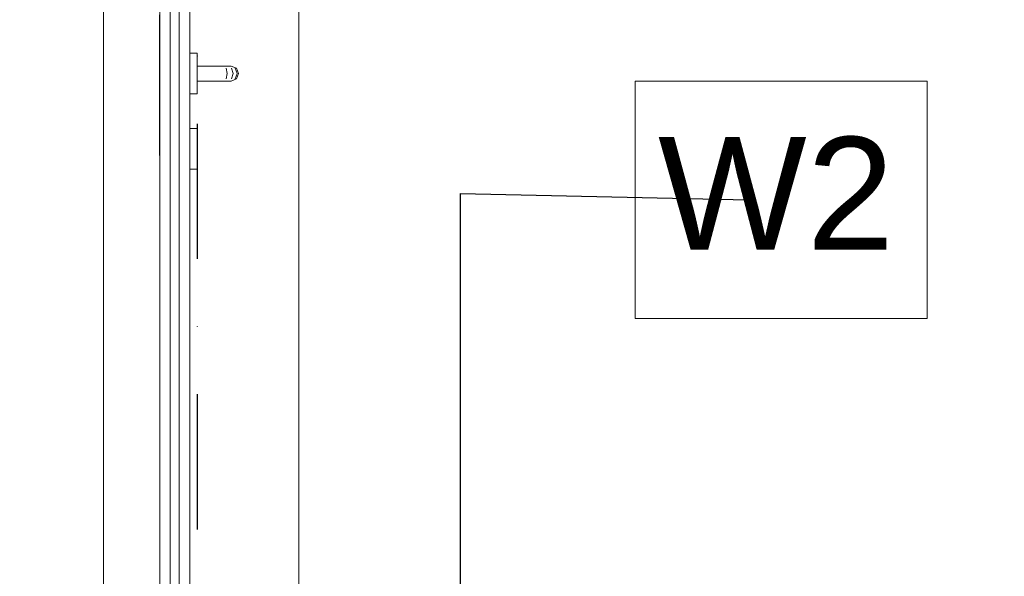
# Model space of a CAD drawing. Header units: millimetres. Extents: x 58537 to 97688, y -8921 to 14216.
# Tile 40 of 189: x 64869 to 66179, y 3221 to 3962. Entities that reach past the tile are written whole.
import ezdxf
from ezdxf.enums import TextEntityAlignment as Align

# ---------------------------------------------------------------- set-up
doc = ezdxf.new("R2010")
doc.units = ezdxf.units.MM
doc.header["$MEASUREMENT"] = 0
doc.linetypes.add('Kropki i Kreski', pattern=[360, 180, -90, 0, -90])
doc.linetypes.add('Wipeout_Contour', pattern=[1000, 0, -1000])
for name, color, linetype, lineweight in [('Nowe_A-Opisy-Ściany_Nr_pióra__1', 7, 'Continuous', 13), ('Nowe_A-Osi_Nr_pióra__6', 5, 'Continuous', 13), ('Nowe_A-Wymiary-Zewnętrzne_Nr_pióra__46', 5, 'Continuous', 15), ('Nowe_Drzwi Archicad_Nr_pióra__3', 7, 'Continuous', 13), ('Nowe_Drzwi Archicad_Nr_pióra__43', 7, 'Continuous', 13), ('Nowe_Drzwi Archicad_Nr_pióra__87', 7, 'Continuous', 13)]:
    doc.layers.add(name, color=color, linetype=linetype, lineweight=lineweight)
for name, color, linetype in [('Nowe_A-Osi', 7, 'Continuous'), ('Nowe_A-Wymiary-Zewnętrzne', 7, 'Continuous'), ('Nowe_A-Ściany-Działowe', 7, 'Continuous'), ('Nowe_A-Ściany-Zewnętrzne', 7, 'Continuous'), ('Nowe_Drzwi Archicad', 7, 'Continuous')]:
    doc.layers.add(name, color=color, linetype=linetype)
for name, color, linetype, lineweight, true_color in [('Nowe_A-Osi_Nr_pióra__25', 7, 'Continuous', 25, 0x40a5ff), ('Nowe_A-Wymiary-Zewnętrzne_Nr_pióra__45', 7, 'Continuous', 15, 0x40a5ff), ('Nowe_A-Wymiary-Zewnętrzne_Nr_pióra__85', 7, 'Continuous', 13, 0x80c2ff)]:
    doc.layers.add(name, color=color, linetype=linetype, lineweight=lineweight, true_color=true_color)
doc.styles.add('STYL_AUTOMATYCZNY_1', font='arial.ttf')
doc.styles.add('STYL_AUTOMATYCZNY_2', font='arial.ttf')
doc.dimstyles.new('STYL_AUTOMATYCZNY__1', dxfattribs={"dimtxt": 125, "dimasz": 47.5, "dimexe": 0.18, "dimexo": 20, "dimgap": 0, "dimtad": 1, "dimdec": 1, "dimlfac": 0.1, "dimzin": 0, "dimdsep": 46, "dimtxsty": 'STYL_AUTOMATYCZNY_2', "dimblk": 'ARROWHEAD_11', "dimblk1": 'ARROWHEAD_11', "dimblk2": 'ARROWHEAD_11', "dimcen": 0.09, "dimclrd": 256, "dimclre": 256, "dimclrt": 5, "dimadec": 1, "dimazin": 0, "dimtfac": 1, "dimtdec": 4, "dimtmove": 0, "dimatfit": 3, "dimfxl": 0, "dimtolj": 1, "dimtzin": 0, "dimarcsym": 0})
doc.dimstyles.new('STYL_AUTOMATYCZNY__2', dxfattribs={"dimtxt": 0.18, "dimasz": 182.4, "dimexe": 0.18, "dimexo": 0.0625, "dimgap": 0, "dimtad": 0, "dimtih": 1, "dimtoh": 1, "dimdec": 4, "dimzin": 0, "dimdsep": 46, "dimcen": 0.09, "dimadec": 0, "dimazin": 0, "dimtfac": 1, "dimtdec": 4, "dimtmove": 0, "dimatfit": 3, "dimldrblk": 'ARROWHEAD_11', "dimfxl": 0, "dimtolj": 1, "dimtzin": 0, "dimarcsym": 0})

# ---------------------------------------------------------------- blocks, each defined once
blk = doc.blocks.new('ElemPrzekroju_110')
at = {"color": 254, "linetype": 'Wipeout_Contour', "lineweight": 0, "ltscale": 260028.776865}
blk.add_wipeout([(64980.1, 5090), (64770.1, 5090), (64770.1, 2902), (64980.1, 2902)], dxfattribs=at).dxf.layer = 'Nowe_A-Ściany-Zewnętrzne'
at = {"color": 254, "linetype": 'Wipeout_Contour', "lineweight": 0, "ltscale": 1239704.369481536}
blk.add_wipeout([(65095.1, 5090), (65095.1, 3917), (65105.1, 3917), (65105.1, 3900), (65150.1, 3900), (65157.1, 3897.1), (65160.1, 3890), (65157.1, 3882.9), (65150.1, 3880), (65105.1, 3880), (65105.1, 3863), (65095.1, 3863), (65095.1, 3817), (65105.1, 3817), (65105.1, 3763), (65095.1, 3763), (65095.1, 2902), (65240.1, 2902), (65240.1, 5090)], dxfattribs=at).dxf.layer = 'Nowe_A-Ściany-Zewnętrzne'
blk = doc.blocks.new('ElemPrzekroju_170')
at = {"color": 254, "linetype": 'Wipeout_Contour', "lineweight": 0, "ltscale": 532205.431275}
blk.add_wipeout([(67805.1, 5430), (65240.1, 5430), (65240.1, 2902), (65265.1, 2902), (65265.1, 2890), (67258.1, 2890), (67258.1, 5007), (67805.1, 5007)], dxfattribs=at).dxf.layer = 'Nowe_A-Ściany-Działowe'
blk = doc.blocks.new('ElemPrzekroju_362')
at = {"layer": 'Nowe_Drzwi Archicad_Nr_pióra__87', "color": 7, "linetype": 'Continuous', "lineweight": 13}
blk.add_line((65240.1, 2902), (65240.1, 5090), dxfattribs=at)
at = {"color": 254, "linetype": 'Wipeout_Contour', "lineweight": 0, "ltscale": 260591.401105}
blk.add_wipeout([(64980.1, 5050), (64980.1, 2902), (65055.1, 2902), (65055.1, 5050)], dxfattribs=at).dxf.layer = 'Nowe_Drzwi Archicad'
at = {"color": 254, "linetype": 'Wipeout_Contour', "lineweight": 0, "ltscale": 261077.921199}
blk.add_wipeout([(65150.1, 3900), (65148.9, 3900), (65155.6, 3897.1), (65157.1, 3897.1)], dxfattribs=at).dxf.layer = 'Nowe_Drzwi Archicad'
at = {"color": 254, "linetype": 'Wipeout_Contour', "lineweight": 0, "ltscale": 261094.415243}
blk.add_wipeout([(65160.1, 3890), (65158.4, 3890), (65155.6, 3882.9), (65157.1, 3882.9)], dxfattribs=at).dxf.layer = 'Nowe_Drzwi Archicad'
at = {"color": 254, "linetype": 'Wipeout_Contour', "lineweight": 0, "ltscale": 260878.536361}
blk.add_wipeout([(65105.1, 3866.6), (65105, 3866.6), (65105, 3863), (65105.1, 3863)], dxfattribs=at).dxf.layer = 'Nowe_Drzwi Archicad'
at = {"color": 254, "linetype": 'Wipeout_Contour', "lineweight": 0, "ltscale": 260865.273159}
blk.add_wipeout([(65105, 3813.4), (65105, 3803.5), (65105.1, 3803.5), (65105.1, 3813.4)], dxfattribs=at).dxf.layer = 'Nowe_Drzwi Archicad'
at = {"layer": 'Nowe_Drzwi Archicad_Nr_pióra__3', "color": 7, "linetype": 'Continuous', "lineweight": 13}
blk.add_line((64980.1, 2902), (64980.1, 5050), dxfattribs=at)
at = {"color": 254, "linetype": 'Wipeout_Contour', "lineweight": 0, "ltscale": 261096.100882}
blk.add_wipeout([(65157.1, 3897.1), (65155.6, 3897.1), (65158.4, 3890), (65160.1, 3890)], dxfattribs=at).dxf.layer = 'Nowe_Drzwi Archicad'
at = {"color": 254, "linetype": 'Wipeout_Contour', "lineweight": 0, "ltscale": 261073.851453}
blk.add_wipeout([(65157.1, 3882.9), (65155.6, 3882.9), (65148.9, 3880), (65150.1, 3880)], dxfattribs=at).dxf.layer = 'Nowe_Drzwi Archicad'
at = {"color": 254, "linetype": 'Wipeout_Contour', "lineweight": 0, "ltscale": 260880.138369}
blk.add_wipeout([(65105, 3866.6), (65105.1, 3866.6), (65105.1, 3876.5), (65105, 3876.5)], dxfattribs=at).dxf.layer = 'Nowe_Drzwi Archicad'
at = {"color": 254, "linetype": 'Wipeout_Contour', "lineweight": 0, "ltscale": 260866.850631}
blk.add_wipeout([(65105, 3813.4), (65105.1, 3813.4), (65105.1, 3817), (65105, 3817)], dxfattribs=at).dxf.layer = 'Nowe_Drzwi Archicad'
at = {"color": 254, "linetype": 'Wipeout_Contour', "lineweight": 0, "ltscale": 260862.547019}
blk.add_wipeout([(65105, 3790), (65105.1, 3790), (65105.1, 3803.5), (65105, 3803.5)], dxfattribs=at).dxf.layer = 'Nowe_Drzwi Archicad'
at = {"color": 254, "linetype": 'Wipeout_Contour', "lineweight": 0, "ltscale": 261067.288016}
blk.add_wipeout([(65148.9, 3900), (65145.7, 3900), (65150.8, 3897.1), (65155.6, 3897.1)], dxfattribs=at).dxf.layer = 'Nowe_Drzwi Archicad'
at = {"color": 254, "linetype": 'Wipeout_Contour', "lineweight": 0, "ltscale": 260882.919251}
blk.add_wipeout([(65105.1, 3890), (65105, 3890), (65105, 3876.5), (65105.1, 3876.5)], dxfattribs=at).dxf.layer = 'Nowe_Drzwi Archicad'
at = {"color": 254, "linetype": 'Wipeout_Contour', "lineweight": 0, "ltscale": 261080.93644}
blk.add_wipeout([(65158.4, 3890), (65152.9, 3890), (65150.8, 3882.9), (65155.6, 3882.9)], dxfattribs=at).dxf.layer = 'Nowe_Drzwi Archicad'
at = {"color": 254, "linetype": 'Wipeout_Contour', "lineweight": 0, "ltscale": 260858.771152}
blk.add_wipeout([(65105, 3866.6), (65095.2, 3866.6), (65095.2, 3863), (65105, 3863)], dxfattribs=at).dxf.layer = 'Nowe_Drzwi Archicad'
at = {"color": 254, "linetype": 'Wipeout_Contour', "lineweight": 0, "ltscale": 260845.506945}
blk.add_wipeout([(65105, 3813.4), (65095.2, 3813.4), (65095.2, 3803.5), (65105, 3803.5)], dxfattribs=at).dxf.layer = 'Nowe_Drzwi Archicad'
at = {"color": 254, "linetype": 'Wipeout_Contour', "lineweight": 0, "ltscale": 260859.408796}
blk.add_wipeout([(65105, 3776.5), (65105.1, 3776.5), (65105.1, 3790), (65105, 3790)], dxfattribs=at).dxf.layer = 'Nowe_Drzwi Archicad'
at = {"color": 254, "linetype": 'Wipeout_Contour', "lineweight": 0, "ltscale": 260886.139987}
blk.add_wipeout([(65105.1, 3903.5), (65105, 3903.5), (65105, 3890), (65105.1, 3890)], dxfattribs=at).dxf.layer = 'Nowe_Drzwi Archicad'
at = {"color": 254, "linetype": 'Wipeout_Contour', "lineweight": 0, "ltscale": 261082.622162}
blk.add_wipeout([(65155.6, 3897.1), (65150.8, 3897.1), (65152.9, 3890), (65158.4, 3890)], dxfattribs=at).dxf.layer = 'Nowe_Drzwi Archicad'
at = {"color": 254, "linetype": 'Wipeout_Contour', "lineweight": 0, "ltscale": 261063.218109}
blk.add_wipeout([(65155.6, 3882.9), (65150.8, 3882.9), (65145.7, 3880), (65148.9, 3880)], dxfattribs=at).dxf.layer = 'Nowe_Drzwi Archicad'
at = {"color": 254, "linetype": 'Wipeout_Contour', "lineweight": 0, "ltscale": 260860.373282}
blk.add_wipeout([(65095.2, 3866.6), (65105, 3866.6), (65105, 3876.5), (65095.2, 3876.5)], dxfattribs=at).dxf.layer = 'Nowe_Drzwi Archicad'
at = {"color": 254, "linetype": 'Wipeout_Contour', "lineweight": 0, "ltscale": 260847.084537}
blk.add_wipeout([(65095.2, 3813.4), (65105, 3813.4), (65105, 3817), (65095.2, 3817)], dxfattribs=at).dxf.layer = 'Nowe_Drzwi Archicad'
at = {"color": 254, "linetype": 'Wipeout_Contour', "lineweight": 0, "ltscale": 260842.780599}
blk.add_wipeout([(65095.2, 3790), (65105, 3790), (65105, 3803.5), (65095.2, 3803.5)], dxfattribs=at).dxf.layer = 'Nowe_Drzwi Archicad'
at = {"color": 254, "linetype": 'Wipeout_Contour', "lineweight": 0, "ltscale": 260856.699374}
blk.add_wipeout([(65105.1, 3776.5), (65105, 3776.5), (65105, 3766.6), (65105.1, 3766.6)], dxfattribs=at).dxf.layer = 'Nowe_Drzwi Archicad'
at = {"layer": 'Nowe_Drzwi Archicad_Nr_pióra__3', "color": 7, "linetype": 'Continuous', "lineweight": 13}
for p, q in [((65105.1, 3863), (65105.1, 3866.6)), ((65105.1, 3863), (65105, 3863)), ((65105.1, 3817), (65105, 3817)), ((65105.1, 3813.4), (65105.1, 3817)), ((65105.1, 3803.5), (65105.1, 3813.4))]:
    blk.add_line(p, q, dxfattribs=at)
at = {"color": 254, "linetype": 'Wipeout_Contour', "lineweight": 0, "ltscale": 260888.937581}
blk.add_wipeout([(65105, 3903.5), (65105.1, 3903.5), (65105.1, 3913.4), (65105, 3913.4)], dxfattribs=at).dxf.layer = 'Nowe_Drzwi Archicad'
at = {"color": 254, "linetype": 'Wipeout_Contour', "lineweight": 0, "ltscale": 261047.26321}
blk.add_wipeout([(65145.7, 3900), (65140.8, 3900), (65143.6, 3897.1), (65150.8, 3897.1)], dxfattribs=at).dxf.layer = 'Nowe_Drzwi Archicad'
at = {"color": 254, "linetype": 'Wipeout_Contour', "lineweight": 0, "ltscale": 260863.154375}
blk.add_wipeout([(65105, 3890), (65095.2, 3890), (65095.2, 3876.5), (65105, 3876.5)], dxfattribs=at).dxf.layer = 'Nowe_Drzwi Archicad'
at = {"color": 254, "linetype": 'Wipeout_Contour', "lineweight": 0, "ltscale": 261055.344768}
blk.add_wipeout([(65152.9, 3890), (65144.7, 3890), (65143.6, 3882.9), (65150.8, 3882.9)], dxfattribs=at).dxf.layer = 'Nowe_Drzwi Archicad'
at = {"color": 254, "linetype": 'Wipeout_Contour', "lineweight": 0, "ltscale": 260839.005962}
blk.add_wipeout([(65095.2, 3866.6), (65095.1, 3866.6), (65095.1, 3863), (65095.2, 3863)], dxfattribs=at).dxf.layer = 'Nowe_Drzwi Archicad'
at = {"color": 254, "linetype": 'Wipeout_Contour', "lineweight": 0, "ltscale": 260825.740749}
blk.add_wipeout([(65095.2, 3813.4), (65095.1, 3813.4), (65095.1, 3803.5), (65095.2, 3803.5)], dxfattribs=at).dxf.layer = 'Nowe_Drzwi Archicad'
at = {"color": 254, "linetype": 'Wipeout_Contour', "lineweight": 0, "ltscale": 260839.642138}
blk.add_wipeout([(65095.2, 3776.5), (65105, 3776.5), (65105, 3790), (65095.2, 3790)], dxfattribs=at).dxf.layer = 'Nowe_Drzwi Archicad'
at = {"color": 254, "linetype": 'Wipeout_Contour', "lineweight": 0, "ltscale": 260855.138623}
blk.add_wipeout([(65105, 3763), (65105.1, 3763), (65105.1, 3766.6), (65105, 3766.6)], dxfattribs=at).dxf.layer = 'Nowe_Drzwi Archicad'
at = {"layer": 'Nowe_Drzwi Archicad_Nr_pióra__3', "color": 7, "linetype": 'Continuous', "lineweight": 13}
blk.add_line((65105.1, 3790), (65105.1, 3803.5), dxfattribs=at)
at = {"color": 254, "linetype": 'Wipeout_Contour', "lineweight": 0, "ltscale": 260890.556308}
blk.add_wipeout([(65105.1, 3917), (65105, 3917), (65105, 3913.4), (65105.1, 3913.4)], dxfattribs=at).dxf.layer = 'Nowe_Drzwi Archicad'
at = {"color": 254, "linetype": 'Wipeout_Contour', "lineweight": 0, "ltscale": 260866.375354}
blk.add_wipeout([(65105, 3903.5), (65095.2, 3903.5), (65095.2, 3890), (65105, 3890)], dxfattribs=at).dxf.layer = 'Nowe_Drzwi Archicad'
at = {"color": 254, "linetype": 'Wipeout_Contour', "lineweight": 0, "ltscale": 261057.030645}
blk.add_wipeout([(65150.8, 3897.1), (65143.6, 3897.1), (65144.7, 3890), (65152.9, 3890)], dxfattribs=at).dxf.layer = 'Nowe_Drzwi Archicad'
at = {"color": 254, "linetype": 'Wipeout_Contour', "lineweight": 0, "ltscale": 261043.193001}
blk.add_wipeout([(65150.8, 3882.9), (65143.6, 3882.9), (65140.8, 3880), (65145.7, 3880)], dxfattribs=at).dxf.layer = 'Nowe_Drzwi Archicad'
at = {"color": 254, "linetype": 'Wipeout_Contour', "lineweight": 0, "ltscale": 260840.608213}
blk.add_wipeout([(65095.1, 3876.5), (65095.1, 3866.6), (65095.2, 3866.6), (65095.2, 3876.5)], dxfattribs=at).dxf.layer = 'Nowe_Drzwi Archicad'
at = {"color": 254, "linetype": 'Wipeout_Contour', "lineweight": 0, "ltscale": 260827.318461}
blk.add_wipeout([(65095.1, 3813.4), (65095.2, 3813.4), (65095.2, 3817), (65095.1, 3817)], dxfattribs=at).dxf.layer = 'Nowe_Drzwi Archicad'
at = {"color": 254, "linetype": 'Wipeout_Contour', "lineweight": 0, "ltscale": 260823.014196}
blk.add_wipeout([(65095.1, 3790), (65095.2, 3790), (65095.2, 3803.5), (65095.1, 3803.5)], dxfattribs=at).dxf.layer = 'Nowe_Drzwi Archicad'
at = {"color": 254, "linetype": 'Wipeout_Contour', "lineweight": 0, "ltscale": 260836.932511}
blk.add_wipeout([(65105, 3776.5), (65095.2, 3776.5), (65095.2, 3766.6), (65105, 3766.6)], dxfattribs=at).dxf.layer = 'Nowe_Drzwi Archicad'
at = {"layer": 'Nowe_Drzwi Archicad_Nr_pióra__3', "color": 7, "linetype": 'Continuous', "lineweight": 13}
for p, q in [((65155.6, 3897.1), (65158.4, 3890)), ((65157.1, 3897.1), (65160.1, 3890)), ((65158.4, 3890), (65155.6, 3882.9)), ((65160.1, 3890), (65157.1, 3882.9)), ((65105.1, 3776.5), (65105.1, 3790))]:
    blk.add_line(p, q, dxfattribs=at)
at = {"color": 254, "linetype": 'Wipeout_Contour', "lineweight": 0, "ltscale": 260869.173161}
blk.add_wipeout([(65095.2, 3903.5), (65105, 3903.5), (65105, 3913.4), (65095.2, 3913.4)], dxfattribs=at).dxf.layer = 'Nowe_Drzwi Archicad'
at = {"color": 254, "linetype": 'Wipeout_Contour', "lineweight": 0, "ltscale": 261021.702158}
blk.add_wipeout([(65140.8, 3900), (65135.1, 3900), (65135.8, 3897.1), (65143.6, 3897.1)], dxfattribs=at).dxf.layer = 'Nowe_Drzwi Archicad'
at = {"color": 254, "linetype": 'Wipeout_Contour', "lineweight": 0, "ltscale": 260843.389516}
blk.add_wipeout([(65095.2, 3890), (65095.1, 3890), (65095.1, 3876.5), (65095.2, 3876.5)], dxfattribs=at).dxf.layer = 'Nowe_Drzwi Archicad'
at = {"color": 254, "linetype": 'Wipeout_Contour', "lineweight": 0, "ltscale": 261023.553413}
blk.add_wipeout([(65144.7, 3890), (65136.1, 3890), (65135.8, 3882.9), (65143.6, 3882.9)], dxfattribs=at).dxf.layer = 'Nowe_Drzwi Archicad'
at = {"color": 254, "linetype": 'Wipeout_Contour', "lineweight": 0, "ltscale": 260819.875498}
blk.add_wipeout([(65095.1, 3776.5), (65095.2, 3776.5), (65095.2, 3790), (65095.1, 3790)], dxfattribs=at).dxf.layer = 'Nowe_Drzwi Archicad'
at = {"color": 254, "linetype": 'Wipeout_Contour', "lineweight": 0, "ltscale": 260835.371642}
blk.add_wipeout([(65095.2, 3763), (65105, 3763), (65105, 3766.6), (65095.2, 3766.6)], dxfattribs=at).dxf.layer = 'Nowe_Drzwi Archicad'
at = {"layer": 'Nowe_Drzwi Archicad_Nr_pióra__3', "color": 7, "linetype": 'Continuous', "lineweight": 13}
for p, q in [((65105.1, 3766.6), (65105.1, 3776.5)), ((65105.1, 3763), (65105, 3763)), ((65105.1, 3763), (65105.1, 3766.6))]:
    blk.add_line(p, q, dxfattribs=at)
at = {"color": 254, "linetype": 'Wipeout_Contour', "lineweight": 0, "ltscale": 260870.79201}
blk.add_wipeout([(65105, 3917), (65095.2, 3917), (65095.2, 3913.4), (65105, 3913.4)], dxfattribs=at).dxf.layer = 'Nowe_Drzwi Archicad'
at = {"color": 254, "linetype": 'Wipeout_Contour', "lineweight": 0, "ltscale": 260846.610739}
blk.add_wipeout([(65095.2, 3903.5), (65095.1, 3903.5), (65095.1, 3890), (65095.2, 3890)], dxfattribs=at).dxf.layer = 'Nowe_Drzwi Archicad'
at = {"color": 254, "linetype": 'Wipeout_Contour', "lineweight": 0, "ltscale": 261025.239484}
blk.add_wipeout([(65143.6, 3897.1), (65135.8, 3897.1), (65136.1, 3890), (65144.7, 3890)], dxfattribs=at).dxf.layer = 'Nowe_Drzwi Archicad'
at = {"color": 254, "linetype": 'Wipeout_Contour', "lineweight": 0, "ltscale": 261017.631562}
blk.add_wipeout([(65143.6, 3882.9), (65135.8, 3882.9), (65135.1, 3880), (65140.8, 3880)], dxfattribs=at).dxf.layer = 'Nowe_Drzwi Archicad'
at = {"color": 254, "linetype": 'Wipeout_Contour', "lineweight": 0, "ltscale": 260817.165665}
blk.add_wipeout([(65095.2, 3776.5), (65095.1, 3776.5), (65095.1, 3766.6), (65095.2, 3766.6)], dxfattribs=at).dxf.layer = 'Nowe_Drzwi Archicad'
at = {"layer": 'Nowe_Drzwi Archicad_Nr_pióra__3', "color": 7, "linetype": 'Continuous', "lineweight": 13}
for p, q in [((65105.1, 3917), (65105, 3917)), ((65105.1, 3913.4), (65105.1, 3917)), ((65143.6, 3897.1), (65144.7, 3890)), ((65148.9, 3900), (65145.7, 3900)), ((65150.1, 3900), (65148.9, 3900)), ((65150.1, 3900), (65157.1, 3897.1)), ((65150.8, 3897.1), (65152.9, 3890)), ((65144.7, 3890), (65143.6, 3882.9)), ((65148.9, 3880), (65145.7, 3880)), ((65150.1, 3880), (65148.9, 3880)), ((65157.1, 3882.9), (65150.1, 3880)), ((65152.9, 3890), (65150.8, 3882.9))]:
    blk.add_line(p, q, dxfattribs=at)
at = {"color": 254, "linetype": 'Wipeout_Contour', "lineweight": 0, "ltscale": 260849.408758}
blk.add_wipeout([(65095.1, 3903.5), (65095.2, 3903.5), (65095.2, 3913.4), (65095.1, 3913.4)], dxfattribs=at).dxf.layer = 'Nowe_Drzwi Archicad'
at = {"color": 254, "linetype": 'Wipeout_Contour', "lineweight": 0, "ltscale": 260947.375709}
blk.add_wipeout([(65135.1, 3900), (65105.1, 3900), (65105.1, 3897.1), (65135.8, 3897.1)], dxfattribs=at).dxf.layer = 'Nowe_Drzwi Archicad'
at = {"color": 254, "linetype": 'Wipeout_Contour', "lineweight": 0, "ltscale": 260945.464827}
blk.add_wipeout([(65136.1, 3890), (65105.1, 3890), (65105.1, 3882.9), (65135.8, 3882.9)], dxfattribs=at).dxf.layer = 'Nowe_Drzwi Archicad'
at = {"color": 254, "linetype": 'Wipeout_Contour', "lineweight": 0, "ltscale": 260815.604678}
blk.add_wipeout([(65095.1, 3763), (65095.2, 3763), (65095.2, 3766.6), (65095.1, 3766.6)], dxfattribs=at).dxf.layer = 'Nowe_Drzwi Archicad'
at = {"color": 254, "linetype": 'Wipeout_Contour', "lineweight": 0, "ltscale": 260851.02773}
blk.add_wipeout([(65095.2, 3917), (65095.1, 3917), (65095.1, 3913.4), (65095.2, 3913.4)], dxfattribs=at).dxf.layer = 'Nowe_Drzwi Archicad'
at = {"color": 254, "linetype": 'Wipeout_Contour', "lineweight": 0, "ltscale": 260947.151396}
blk.add_wipeout([(65135.8, 3897.1), (65105.1, 3897.1), (65105.1, 3890), (65136.1, 3890)], dxfattribs=at).dxf.layer = 'Nowe_Drzwi Archicad'
at = {"color": 254, "linetype": 'Wipeout_Contour', "lineweight": 0, "ltscale": 260943.303961}
blk.add_wipeout([(65135.8, 3882.9), (65105.1, 3882.9), (65105.1, 3880), (65135.1, 3880)], dxfattribs=at).dxf.layer = 'Nowe_Drzwi Archicad'
at = {"layer": 'Nowe_Drzwi Archicad_Nr_pióra__3', "color": 7, "linetype": 'Continuous', "lineweight": 13}
for p, q in [((65105.1, 3903.5), (65105.1, 3913.4)), ((65105.1, 3900), (65105.1, 3903.5)), ((65105.1, 3900), (65105.1, 3897.1)), ((65135.1, 3900), (65105.1, 3900)), ((65105.1, 3897.1), (65105.1, 3890)), ((65140.8, 3900), (65135.1, 3900)), ((65145.7, 3900), (65140.8, 3900)), ((65105.1, 3890), (65105.1, 3882.9)), ((65105.1, 3882.9), (65105.1, 3880)), ((65105.1, 3876.5), (65105.1, 3880)), ((65135.1, 3880), (65105.1, 3880)), ((65140.8, 3880), (65135.1, 3880)), ((65145.7, 3880), (65140.8, 3880)), ((65105.1, 3866.6), (65105.1, 3876.5))]:
    blk.add_line(p, q, dxfattribs=at)
at = {"color": 254, "linetype": 'Wipeout_Contour', "lineweight": 0, "ltscale": 260857.636695}
blk.add_wipeout([(65095.1, 4982), (65075.1, 4982), (65075.1, 2982), (65095.1, 2982)], dxfattribs=at).dxf.layer = 'Nowe_Drzwi Archicad'
at = {"layer": 'Nowe_Drzwi Archicad_Nr_pióra__3', "color": 7, "linetype": 'Continuous', "lineweight": 13}
for p, q in [((65095.1, 4982), (65095.1, 2982)), ((65095.2, 3921.8), (65095.2, 3982)), ((65095.2, 3914.6), (65095.2, 3921.8)), ((65095.2, 3917), (65095.1, 3917)), ((65105, 3917), (65095.2, 3917)), ((65095.2, 3880.8), (65095.2, 3895.6)), ((65095.2, 3863), (65095.1, 3863)), ((65105, 3863), (65095.2, 3863)), ((65095.2, 3782.9), (65095.2, 3843.2)), ((65095.2, 3817), (65095.1, 3817)), ((65105, 3817), (65095.2, 3817)), ((65095.2, 3763), (65095.1, 3763)), ((65105, 3763), (65095.2, 3763))]:
    blk.add_line(p, q, dxfattribs=at)
at = {"color": 254, "linetype": 'Wipeout_Contour', "lineweight": 0, "ltscale": 260777.795334}
blk.add_wipeout([(65075.1, 4982), (65055.1, 4982), (65055.1, 2982), (65075.1, 2982)], dxfattribs=at).dxf.layer = 'Nowe_Drzwi Archicad'
at = {"layer": 'Nowe_Drzwi Archicad_Nr_pióra__3', "color": 7, "linetype": 'Continuous', "lineweight": 13}
for p, q in [((65055.1, 4982), (65055.1, 2982)), ((65055, 3781.1), (65055, 3968.3))]:
    blk.add_line(p, q, dxfattribs=at)
at = {"layer": 'Nowe_Drzwi Archicad_Nr_pióra__43', "color": 7, "linetype": 'Continuous', "lineweight": 13}
for p, q in [((65069.1, 4982), (65069.1, 2982)), ((65081.1, 2982), (65081.1, 4982))]:
    blk.add_line(p, q, dxfattribs=at)
blk = doc.blocks.new('Standardowy znacznik osi[1]', base_point=(65105.1, 13465.8))
at = {"layer": 'Nowe_A-Osi_Nr_pióra__25', "color": 161, "linetype": 'Kropki i Kreski', "lineweight": 25, "true_color": 0x40a5ff}
blk.add_line((65105.1, 12465.8), (65105.1, -1000), dxfattribs=at)
at = {"layer": 'Nowe_A-Osi_Nr_pióra__6', "color": 5, "lineweight": 13, "style": 'STYL_AUTOMATYCZNY_1'}
for tag, p in [('AC_MarkerText_1_0', (65105.1, 14040.8)), ('AC_MarkerText_1_1', (65105.1, -2175))]:
    blk.add_attdef(tag, text='', height=400, rotation=360, dxfattribs=at).set_placement(p, align=Align.TOP_CENTER)
blk = doc.blocks.new('*D977')
at = {"layer": 'Nowe_A-Wymiary-Zewnętrzne_Nr_pióra__45', "linetype": 'Continuous', "lineweight": 15, "true_color": 0x40a5ff}
for points in [[(66434, 5430), (66435, 5425.2), (66437.7, 5421.2), (66441.7, 5418.5), (66446.5, 5417.5), (66451.3, 5418.5), (66455.3, 5421.2), (66458, 5425.2), (66459, 5430), (66458, 5434.8), (66455.3, 5438.8), (66451.3, 5441.5), (66446.5, 5442.5), (66441.7, 5441.5), (66437.7, 5438.8), (66435, 5434.8)], [(66434, 2890), (66435, 2885.2), (66437.7, 2881.2), (66441.7, 2878.5), (66446.5, 2877.5), (66451.3, 2878.5), (66455.3, 2881.2), (66458, 2885.2), (66459, 2890), (66458, 2894.8), (66455.3, 2898.8), (66451.3, 2901.5), (66446.5, 2902.5), (66441.7, 2901.5), (66437.7, 2898.8), (66435, 2894.8)]]:
    blk.add_hatch(color=161, dxfattribs=at).paths.add_polyline_path(points)
at = {"layer": 'Nowe_A-Wymiary-Zewnętrzne_Nr_pióra__45', "color": 161, "linetype": 'Continuous', "lineweight": 15, "true_color": 0x40a5ff}
for centre in [(66446.5, 5430), (66446.5, 2890)]:
    blk.add_circle(centre, 12.5, dxfattribs=at)
at = {"layer": 'Nowe_A-Wymiary-Zewnętrzne_Nr_pióra__85', "color": 151, "linetype": 'Continuous', "lineweight": 13, "true_color": 0x80c2ff}
for p, q in [((66446.5, 2902.5), (66446.5, 5417.5)), ((66434, 2890), (66399.6, 2890)), ((66493.4, 2890), (66459, 2890))]:
    blk.add_line(p, q, dxfattribs=at)
at = {"layer": 'Nowe_A-Wymiary-Zewnętrzne_Nr_pióra__46', "color": 5, "lineweight": 15, "char_height": 125, "attachment_point": 7, "rotation": 90, "style": 'STYL_AUTOMATYCZNY_2'}
for s, insert in [('\\A1;{\\pql;\\fArial|b0|i0|c238|p0;\\W1.000000;21,0}', (66421.5, 5083.9)), ('\\A1;{\\pql;\\fArial|b0|i0|c238|p0;\\W1.000000;254,0}', (66421.5, 3945.5)), ('\\A1;{\\pql;\\fArial|b0|i0|c238|p0;\\W1.000000;14,0}', (66421.5, 2902.5))]:
    blk.add_mtext(s, dxfattribs=dict(at, insert=insert))
blk = doc.blocks.new('ARROWHEAD_11')
at = {"color": 0, "linetype": 'Continuous', "lineweight": 0}
blk.add_line((0, 0), (-1, 0), dxfattribs=at)
at = {"color": 0, "linetype": 'Continuous', "lineweight": 0, "const_width": 0.25, "flags": 128}
blk.add_lwpolyline([(-0.125, 0, 1), (0.125, 0, 1)], format="xyb", close=True, dxfattribs=at)
blk = doc.blocks.new('*D1017')
at = {"layer": 'Nowe_A-Wymiary-Zewnętrzne_Nr_pióra__45', "linetype": 'Continuous', "lineweight": 15, "true_color": 0x40a5ff}
for points in [[(93173.5, 5090), (93174.5, 5085.2), (93177.2, 5081.2), (93181.3, 5078.5), (93186, 5077.5), (93190.8, 5078.5), (93194.9, 5081.2), (93197.6, 5085.2), (93198.5, 5090), (93197.6, 5094.8), (93194.9, 5098.8), (93190.8, 5101.5), (93186, 5102.5), (93181.3, 5101.5), (93177.2, 5098.8), (93174.5, 5094.8)], [(93173.5, 2890), (93174.5, 2885.2), (93177.2, 2881.2), (93181.3, 2878.5), (93186, 2877.5), (93190.8, 2878.5), (93194.9, 2881.2), (93197.6, 2885.2), (93198.5, 2890), (93197.6, 2894.8), (93194.9, 2898.8), (93190.8, 2901.5), (93186, 2902.5), (93181.3, 2901.5), (93177.2, 2898.8), (93174.5, 2894.8)]]:
    blk.add_hatch(color=161, dxfattribs=at).paths.add_polyline_path(points)
at = {"layer": 'Nowe_A-Wymiary-Zewnętrzne_Nr_pióra__45', "color": 161, "linetype": 'Continuous', "lineweight": 15, "true_color": 0x40a5ff}
for centre in [(93186, 5090), (93186, 2890)]:
    blk.add_circle(centre, 12.5, dxfattribs=at)
at = {"layer": 'Nowe_A-Wymiary-Zewnętrzne_Nr_pióra__85', "color": 151, "linetype": 'Continuous', "lineweight": 13, "true_color": 0x80c2ff}
for p, q in [((93173.5, 5090), (93139.2, 5090)), ((93232.9, 5090), (93198.5, 5090)), ((93186, 2902.5), (93186, 5077.5)), ((93173.5, 2890), (93139.2, 2890)), ((93232.9, 2890), (93198.5, 2890))]:
    blk.add_line(p, q, dxfattribs=at)
at = {"layer": 'Nowe_A-Wymiary-Zewnętrzne_Nr_pióra__46', "color": 5, "lineweight": 15, "char_height": 125, "attachment_point": 7, "rotation": 90, "style": 'STYL_AUTOMATYCZNY_2'}
for s, insert in [('\\A1;{\\pql;\\fArial|b0|i0|c238|p0;\\W1.000000;220,0}', (93161, 3942.3)), ('\\A1;{\\pql;\\fArial|b0|i0|c238|p0;\\W1.000000;14,0}', (93161, 2902.5))]:
    blk.add_mtext(s, dxfattribs=dict(at, insert=insert))
blk = doc.blocks.new('*D1027')
at = {"layer": 'Nowe_A-Wymiary-Zewnętrzne_Nr_pióra__45', "linetype": 'Continuous', "lineweight": 15, "true_color": 0x40a5ff}
for points in [[(93506.7, 12845.4), (93507.7, 12840.6), (93510.4, 12836.5), (93514.4, 12833.8), (93519.2, 12832.9), (93524, 12833.8), (93528.1, 12836.5), (93530.8, 12840.6), (93531.7, 12845.4), (93530.8, 12850.2), (93528.1, 12854.2), (93524, 12856.9), (93519.2, 12857.9), (93514.4, 12856.9), (93510.4, 12854.2), (93507.7, 12850.2)], [(93506.7, -450), (93507.7, -454.8), (93510.4, -458.8), (93514.4, -461.5), (93519.2, -462.5), (93524, -461.5), (93528.1, -458.8), (93530.8, -454.8), (93531.7, -450), (93530.8, -445.2), (93528.1, -441.2), (93524, -438.5), (93519.2, -437.5), (93514.4, -438.5), (93510.4, -441.2), (93507.7, -445.2)]]:
    blk.add_hatch(color=161, dxfattribs=at).paths.add_polyline_path(points)
at = {"layer": 'Nowe_A-Wymiary-Zewnętrzne_Nr_pióra__45', "color": 161, "linetype": 'Continuous', "lineweight": 15, "true_color": 0x40a5ff}
for centre in [(93519.2, 12845.4), (93519.2, -450)]:
    blk.add_circle(centre, 12.5, dxfattribs=at)
at = {"layer": 'Nowe_A-Wymiary-Zewnętrzne_Nr_pióra__85', "color": 151, "linetype": 'Continuous', "lineweight": 13, "true_color": 0x80c2ff}
for p, q in [((93519.2, 12857.9), (93519.2, 12870.4)), ((93506.7, 12845.4), (93472.4, 12845.4)), ((93566.1, 12845.4), (93531.7, 12845.4)), ((93519.2, -437.5), (93519.2, 12832.9)), ((93506.7, -450), (93472.4, -450)), ((93566.1, -450), (93531.7, -450)), ((93519.2, -475), (93519.2, -462.5))]:
    blk.add_line(p, q, dxfattribs=at)
at = {"layer": 'Nowe_A-Wymiary-Zewnętrzne_Nr_pióra__46', "color": 5, "lineweight": 15, "insert": (93494.2, 5911.7), "char_height": 125, "attachment_point": 7, "rotation": 90, "style": 'STYL_AUTOMATYCZNY_2'}
blk.add_mtext('\\A1;{\\pql;\\fArial|b0|i0|c238|p0;\\W1.000000;1\xa0329,5}', dxfattribs=at)
blk = doc.blocks.new('*D1036')
at = {"layer": 'Nowe_A-Wymiary-Zewnętrzne_Nr_pióra__45', "linetype": 'Continuous', "lineweight": 15, "true_color": 0x40a5ff}
for points in [[(90228.5, 5430), (90229.5, 5425.2), (90232.2, 5421.2), (90236.2, 5418.5), (90241, 5417.5), (90245.8, 5418.5), (90249.8, 5421.2), (90252.6, 5425.2), (90253.5, 5430), (90252.6, 5434.8), (90249.8, 5438.8), (90245.8, 5441.5), (90241, 5442.5), (90236.2, 5441.5), (90232.2, 5438.8), (90229.5, 5434.8)], [(90228.5, 2890), (90229.5, 2885.2), (90232.2, 2881.2), (90236.2, 2878.5), (90241, 2877.5), (90245.8, 2878.5), (90249.8, 2881.2), (90252.6, 2885.2), (90253.5, 2890), (90252.6, 2894.8), (90249.8, 2898.8), (90245.8, 2901.5), (90241, 2902.5), (90236.2, 2901.5), (90232.2, 2898.8), (90229.5, 2894.8)]]:
    blk.add_hatch(color=161, dxfattribs=at).paths.add_polyline_path(points)
at = {"layer": 'Nowe_A-Wymiary-Zewnętrzne_Nr_pióra__45', "color": 161, "linetype": 'Continuous', "lineweight": 15, "true_color": 0x40a5ff}
for centre in [(90241, 5430), (90241, 2890)]:
    blk.add_circle(centre, 12.5, dxfattribs=at)
at = {"layer": 'Nowe_A-Wymiary-Zewnętrzne_Nr_pióra__85', "color": 151, "linetype": 'Continuous', "lineweight": 13, "true_color": 0x80c2ff}
for p, q in [((90241, 2902.5), (90241, 5417.5)), ((90228.5, 2890), (90194.1, 2890)), ((90287.9, 2890), (90253.5, 2890))]:
    blk.add_line(p, q, dxfattribs=at)
at = {"layer": 'Nowe_A-Wymiary-Zewnętrzne_Nr_pióra__46', "color": 5, "lineweight": 15, "char_height": 125, "attachment_point": 7, "rotation": 90, "style": 'STYL_AUTOMATYCZNY_2'}
for s, insert in [('\\A1;{\\pql;\\fArial|b0|i0|c238|p0;\\W1.000000;21,0}', (90216, 5083.9)), ('\\A1;{\\pql;\\fArial|b0|i0|c238|p0;\\W1.000000;254,0}', (90216, 3945.5)), ('\\A1;{\\pql;\\fArial|b0|i0|c238|p0;\\W1.000000;14,0}', (90216, 2902.5))]:
    blk.add_mtext(s, dxfattribs=dict(at, insert=insert))

msp = doc.modelspace()

# ---------------------------------------------------------------- block references
at = {"layer": 'Nowe_A-Ściany-Zewnętrzne', "lineweight": 0}
msp.add_blockref('ElemPrzekroju_110', (0, 0), dxfattribs=at)

# ---------------------------------------------------------------- next in the draw order: block references
at = {"layer": 'Nowe_A-Ściany-Działowe', "lineweight": 0}
msp.add_blockref('ElemPrzekroju_170', (0, 0), dxfattribs=at)

# ---------------------------------------------------------------- next in the draw order: linework, layer by layer
at = {"layer": 'Nowe_A-Opisy-Ściany_Nr_pióra__1', "color": 7, "linetype": 'Continuous', "lineweight": 13, "flags": 128}
msp.add_lwpolyline([(65688.1, 3879.85), (66076.67, 3879.85), (66076.67, 3564.14), (65688.1, 3564.14)], close=True, dxfattribs=at)

# ---------------------------------------------------------------- next in the draw order: block references
at = {"layer": 'Nowe_Drzwi Archicad', "lineweight": 0}
msp.add_blockref('ElemPrzekroju_362', (0, 0), dxfattribs=at)

# ---------------------------------------------------------------- next in the draw order: texts
at = {"layer": 'Nowe_A-Opisy-Ściany_Nr_pióra__1', "color": 7, "linetype": 'Continuous', "lineweight": 13, "insert": (66032.61, 3730.57), "char_height": 150, "attachment_point": 6, "style": 'STYL_AUTOMATYCZNY_1'}
msp.add_mtext('\\A1;{\\pqr;\\fArial|b0|i0|c238|p0;\\W1.000000;W\\fArial|b0|i0|c238|p0;\\W1.000000;2}', dxfattribs=at)

# ---------------------------------------------------------------- next in the draw order: leaders
at = {"layer": 'Nowe_A-Opisy-Ściany_Nr_pióra__1', "color": 7, "linetype": 'Continuous', "lineweight": 13, "annotation_type": 0, "has_hookline": 1, "hookline_direction": 0, "text_width": 300.45}
msp.add_leader([(65455.26, 2540), (65455.26, 3730.57), (65838.33, 3721.99)], dimstyle='STYL_AUTOMATYCZNY__2', dxfattribs=at)

# ---------------------------------------------------------------- next in the draw order: block references
at = {"layer": 'Nowe_A-Osi', "color": 8, "linetype": 'Continuous', "lineweight": 13}
msp.add_blockref('Standardowy znacznik osi[1]', (65105.07, 13465.75), dxfattribs=at)

# ---------------------------------------------------------------- next in the draw order: dimensions: what is measured, and where the dimension line sits
at = {"layer": 'Nowe_A-Wymiary-Zewnętrzne', "color": 151, "linetype": 'Continuous', "lineweight": 13, "true_color": 0x80c2ff}
for base, p1, p2, picture, middle in [((93519.23, 12845.37), (63041.84, -450), (64717.21, 12845.37), '*D1027', (93431.73, 6192.83)), ((66446.5, 5430), (58537.27, 2890), (78005.07, 5430), '*D977', (66359, 4154.89)), ((90241.01, 5430), (58537.27, 2890), (78005.07, 5430), '*D1036', (90153.51, 4154.89)), ((93186.04, 5090), (58537.27, 2890), (64770.07, 5090), '*D1017', (93098.54, 4151.72))]:
    dim = msp.add_linear_dim(base=base, p1=p1, p2=p2, angle=90, dimstyle='STYL_AUTOMATYCZNY__1', dxfattribs=at)
    dim.commit()
    dim.dimension.update_dxf_attribs({"geometry": picture, "text_midpoint": middle, "dimtype": 160, "text_rotation": 90})

doc.saveas('drawing.dxf')
